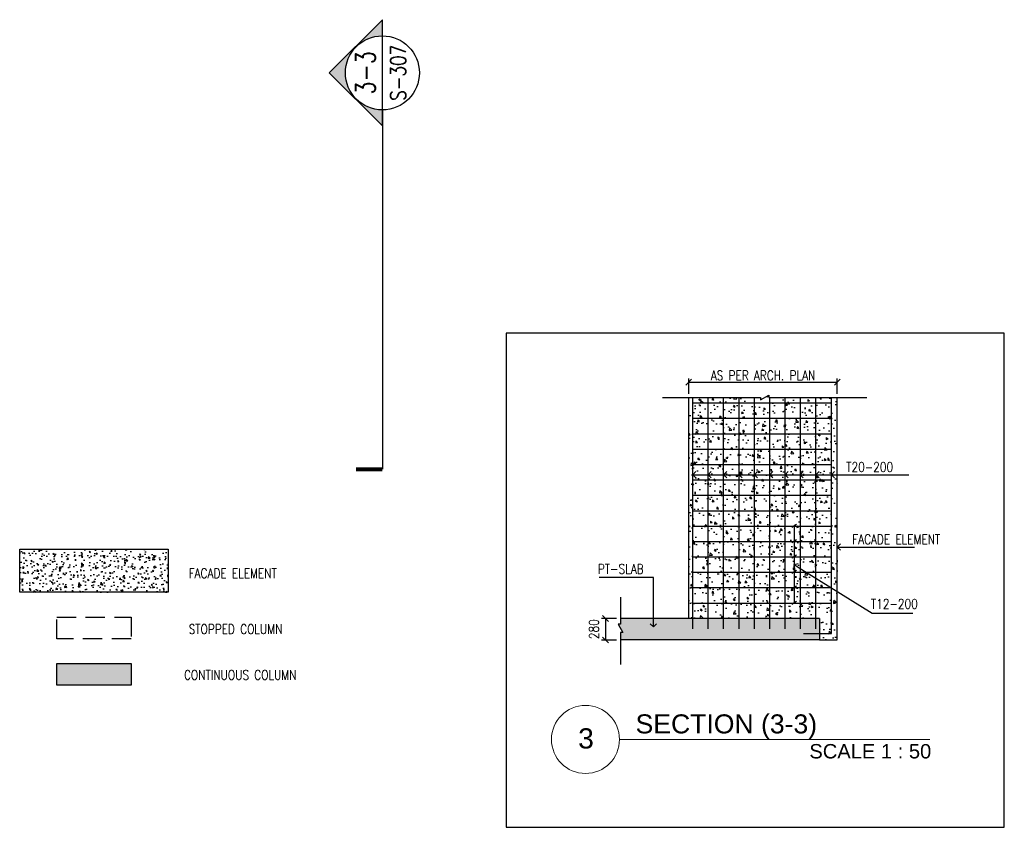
# Model space of a CAD drawing. Header units: inches. Extents: x -1387 to 177467, y -53208 to 11681.
# Tile 8 of 14: x 29854 to 42653, y -29036 to -18545. Entities that reach past the tile are written whole.
import ezdxf
from ezdxf import colors
from ezdxf.entities.mleader import LeaderData, LeaderLine
from ezdxf.enums import TextEntityAlignment as Align
from ezdxf.math import Vec2, Vec3

# ---------------------------------------------------------------- set-up
doc = ezdxf.new("R2010")
doc.units = ezdxf.units.IN
doc.header["$MEASUREMENT"] = 0
doc.linetypes.add('HIDDEN', pattern=[0.375, 0.25, -0.125])
for name, color, linetype in [('4th- Floor Columns$0$S-COL', 6, 'Continuous'), ('4th- Floor Columns$0$S-COL-PATT', 251, 'Continuous'), ('4th- Floor Framing Plan$0$S-CON-SEC', 2, 'Continuous'), ('4th- Floor Framing Plan$0$S-DT-DIMS', 7, 'Continuous'), ('4th- Floor Framing Plan$0$S-DT-LEADER', 43, 'Continuous'), ('4th- Floor Framing Plan$0$S-DT-TEXT', 91, 'Continuous'), ('4th- Floor Framing Plan$0$S-RBAR-RING', 153, 'Continuous'), ('4th- Floor Framing Plan$0$S-SLAB-EDGE', 3, 'Continuous'), ('4th- Floor Framing Plan$0$S-SLAB-PATT', 8, 'Continuous'), ('4th- Floor Framing Plan$0$S-SYMBOLES', 40, 'Continuous'), ('ST C', 30, 'HIDDEN')]:
    doc.layers.add(name, color=color, linetype=linetype)
doc.layers.add('4th- Floor Framing Plan$0$S-TEXT-SUB TITLE', color=2, linetype='Continuous', lineweight=9)
doc.layers.add('4th- Floor Framing Plan$0$S-VPORT', color=11, linetype='Continuous', plot=False)
doc.styles.add('4th- Floor Framing Plan$0$APG ROMANS 0.80', font='romans.shx', dxfattribs={"width": 0.8})
doc.styles.add('4th- Floor Framing Plan$0$Arial', font='arial.ttf', dxfattribs={"width": 0.8})
doc.styles.get("Standard").update_dxf_attribs({"font": 'arial.ttf'})
doc.dimstyles.new('4th- Floor Framing Plan$0$APG-STR-50 DT', dxfattribs={"dimscale": 500, "dimtxt": 0.25, "dimasz": 0.15, "dimexe": 0.1, "dimexo": 0.1, "dimgap": 0.05, "dimtad": 1, "dimdec": 0, "dimrnd": 5, "dimzin": 3, "dimdsep": 46, "dimtxsty": '4th- Floor Framing Plan$0$APG ROMANS 0.80', "dimblk": '4th- Floor Framing Plan$0$_Oblique', "dimcen": 0.05, "dimclrd": 256, "dimclre": 256, "dimclrt": 2, "dimadec": 0, "dimazin": 0, "dimtfac": 1, "dimtdec": 0, "dimtofl": 0, "dimtmove": 2, "dimatfit": 3, "dimfxl": 0.35, "dimfxlon": 1, "dimtolj": 1, "dimtzin": 0, "dimarcsym": 0})

# ---------------------------------------------------------------- blocks, each defined once
blk = doc.blocks.new('4th- Floor Framing Plan$0$_Oblique')
at = {"color": 4, "linetype": 'ByBlock', "lineweight": -2}
blk.add_line((-0.5, -0.5), (0.5, 0.5), dxfattribs=at)
blk = doc.blocks.new('*D83')
at = {"layer": '4th- Floor Framing Plan$0$S-DT-DIMS', "lineweight": -2, "transparency": 16777216}
for p, q in [((37612, -26323), (37418, -26323)), ((37468, -26323), (37468, -26603)), ((37612, -26603), (37418, -26603))]:
    blk.add_line(p, q, dxfattribs=at)
at = {"layer": 'DEFPOINTS', "color": 0, "transparency": 16777216}
for p in [(37662, -26323, 0), (37468, -26603), (37662, -26603, 0)]:
    blk.add_point(p, dxfattribs=at)
at = {"layer": '4th- Floor Framing Plan$0$S-DT-DIMS', "lineweight": -2, "transparency": 16777216, "xscale": 75, "yscale": 75, "zscale": 75}
for p, rotation in [((37468, -26323), 90), ((37468, -26603), 270)]:
    blk.add_blockref('4th- Floor Framing Plan$0$_Oblique', p, dxfattribs=dict(at, rotation=rotation))
at = {"layer": '4th- Floor Framing Plan$0$S-DT-DIMS', "color": 2, "transparency": 16777216, "insert": (37318, -26463), "char_height": 125, "attachment_point": 5, "rotation": 90, "style": '4th- Floor Framing Plan$0$APG ROMANS 0.80'}
blk.add_mtext('\\A1;280', dxfattribs=at)
blk = doc.blocks.new('*U80')
at = {"color": 0}
blk.add_line((0.737, 0), (7.463, 0), dxfattribs=at)
blk.add_circle((0, 0), 0.737, dxfattribs=at)
at = {"style": '4th- Floor Framing Plan$0$Arial'}
blk.add_attdef('C', (1.085, 0.13), '', height=0.412, dxfattribs=at)
blk.add_attdef('A', text='', height=0.438, dxfattribs=at).set_placement((0.011, 0.022), align=Align.MIDDLE_CENTER)
blk.add_attdef('D', text='', height=0.312, dxfattribs=at).set_placement((7.491, -0.1), align=Align.TOP_RIGHT)
blk = doc.blocks.new('4th- Floor Framing Plan$0$_Open90')
at = {"color": 0, "linetype": 'ByBlock', "lineweight": -2}
for p, q in [((0, 0), (-1, 0)), ((-0.5, 0.5), (0, 0)), ((0, 0), (-0.5, -0.5))]:
    blk.add_line(p, q, dxfattribs=at)
blk = doc.blocks.new('*D84')
at = {"layer": '4th- Floor Framing Plan$0$S-DT-DIMS', "lineweight": -2, "transparency": 16777216}
for p, q in [((38551, -23404), (38551, -23204)), ((38551, -23254), (40481, -23254)), ((40481, -23404), (40481, -23204))]:
    blk.add_line(p, q, dxfattribs=at)
at = {"layer": 'DEFPOINTS', "color": 0, "transparency": 16777216}
for p in [(40481, -23254), (38551, -23454, 0), (40481, -23454, 0)]:
    blk.add_point(p, dxfattribs=at)
at = {"layer": '4th- Floor Framing Plan$0$S-DT-DIMS', "lineweight": -2, "transparency": 16777216, "xscale": 75, "yscale": 75, "zscale": 75, "rotation": 180}
blk.add_blockref('4th- Floor Framing Plan$0$_Oblique', (38551, -23254), dxfattribs=at)
at = {"layer": '4th- Floor Framing Plan$0$S-DT-DIMS', "lineweight": -2, "transparency": 16777216, "xscale": 75, "yscale": 75, "zscale": 75}
blk.add_blockref('4th- Floor Framing Plan$0$_Oblique', (40481, -23254), dxfattribs=at)
at = {"layer": '4th- Floor Framing Plan$0$S-DT-DIMS', "color": 2, "transparency": 16777216, "insert": (39516, -23166), "char_height": 125, "attachment_point": 5, "style": '4th- Floor Framing Plan$0$APG ROMANS 0.80'}
blk.add_mtext('\\A1;AS PER ARCH. PLAN', dxfattribs=at)
blk = doc.blocks.new('*U86')
blk.add_hatch(color=252).paths.add_polyline_path([(-0.481, 0.69), (-1.17, 0), (-0.961, 0, -1), (0, 0), (0.209, 0)])
for p, q in [((-1.17, 0), (-0.481, 0.69)), ((-0.481, 0.69), (0.209, 0)), ((-0.961, 0), (-5.631, 0)), ((-1.17, 0), (-0.961, 0)), ((-0.961, 0), (0, 0)), ((0, 0), (0.209, 0))]:
    blk.add_line(p, q)
at = {"const_width": 0.05}
blk.add_lwpolyline([(-5.631, 0), (-5.631, 0.341)], dxfattribs=at)
blk.add_circle((-0.481, 0), 0.481)
at = {"color": 0, "style": '4th- Floor Framing Plan$0$APG ROMANS 0.80', "width": 0.8}
for tag, p in [('01', (-0.481, 0.22)), ('02', (-0.481, -0.205))]:
    blk.add_attdef(tag, text='', height=0.25, dxfattribs=at).set_placement(p, align=Align.MIDDLE_CENTER)

msp = doc.modelspace()

# ---------------------------------------------------------------- hatches: boundary and pattern name
at = {"layer": '4th- Floor Columns$0$S-COL-PATT'}
msp.add_hatch(color=256, dxfattribs=at).paths.add_polyline_path([(31301.2, -26909.7), (30336.2, -26909.7), (30336.2, -27189.7), (31301.2, -27189.7)])
at = {"layer": '4th- Floor Framing Plan$0$S-SLAB-PATT'}
h = msp.add_hatch(dxfattribs=at)
h.set_pattern_fill('AR-CONC', color=256, scale=1.5, angle=-90)
h.set_pattern_definition([(320, (-49787.95, 2957.63), (-23.90863, -273.277), [28.575, -314.325]), (265, (-49787.95, 2957.63), (286.5853, 52.8651), [22.86, -251.4609]), (10.45144, (-49789.94, 2934.86), (262.6766, -220.4119), [24.285, -267.1354]), (316.1842, (-49711.75, 2957.63), (-63.0635, -406.6186), [42.8625, -471.4875]), (6.63556, (-49717, 2923.74), (371.1392, -356.1062), [36.4275, -400.7034]), (261.18415, (-49711.75, 2957.63), (371.1392, -356.1062), [34.29, -377.1896]), (291, (-49730.8, 2919.53), (-153.3978, -227.4216), [28.575, -314.325]), (236, (-49730.8, 2919.53), (276.28195, -92.70304), [22.86, -251.46]), (341.45144, (-49743.58, 2900.58), (122.88415, -320.1246), [24.285, -267.1349]), (307.5, (-49787.95, 2957.63), (126.83256, -4.6329), [0, -248.412, 0, -255.27, 0, -252.4125]), (277.5, (-49787.95, 2957.63), (150.27086, -100.2295), [0, -145.542, 0, -242.697, 0, -96.2025]), (237.5, (-49787.95, 3042.59), (-8.59312, -203.38589), [0, -95.25, 0, -297.18, 0, -394.335]), (227.5, (-49787.95, 3080.7), (38.13974, -222.19377), [0, -123.825, 0, -197.358, 0, -280.035])])
h.paths.add_polyline_path([(40481.5, -23453.6), (39592.3, -23453.6), (39592.3, -23420.5), (39483.5, -23481.6), (39483.5, -23453.6), (38551.5, -23453.6), (38551.5, -26322.9), (40251.5, -26322.9), (40251.5, -26602.9), (40481.5, -26602.9)])
h = msp.add_hatch(dxfattribs=at)
h.set_pattern_fill('AR-CONC', color=256, angle=-90)
h.set_pattern_definition([(320, (30981.19, 6099.49), (-15.9391, -182.1847), [19.05, -209.55]), (265, (30981.19, 6099.5), (191.0568, 35.2434), [15.24, -167.6406]), (10.45144, (30979.86, 6084.3), (175.1178, -146.9412), [16.19, -178.0902]), (316.1842, (31031.99, 6099.5), (-42.0423, -271.079), [28.575, -314.325]), (6.6356, (31028.48, 6076.9), (247.4261, -237.4041), [24.285, -267.1356]), (261.1842, (31031.99, 6099.5), (247.4261, -237.4041), [22.86, -251.4597]), (291, (31019.29, 6074.09), (-102.2652, -151.6144), [19.05, -209.55]), (236, (31019.29, 6074.1), (184.188, -61.802), [15.24, -167.64]), (341.45144, (31010.76, 6061.46), (81.9228, -213.4164), [16.19, -178.0899]), (307.5, (30981.185, 6099.49), (84.55504, -3.0886), [0, -165.608, 0, -170.18, 0, -168.275]), (277.5, (30981.185, 6099.49), (100.18057, -66.81966), [0, -97.028, 0, -161.798, 0, -64.135]), (237.5, (30981.185, 6156.13), (-5.72874, -135.5906), [0, -63.5, 0, -198.12, 0, -262.89]), (227.5, (30981.19, 6181.53), (25.4265, -148.1292), [0, -82.55, 0, -131.572, 0, -186.69])])
h.paths.add_polyline_path([(31783.7, -25423), (31783.7, -25983), (29853.7, -25983), (29853.7, -25423)])
h = msp.add_hatch(color=252, dxfattribs=at)
h.dxf.hatch_style = 1
h.paths.add_polyline_path([(40251.5, -26322.9), (37661.8, -26322.9), (37661.8, -26395.8), (37633.8, -26395.8), (37694.9, -26504.5), (37661.8, -26504.5), (37661.8, -26602.9), (40251.5, -26602.9)])

# ---------------------------------------------------------------- linework, layer by layer
at = {"layer": '4th- Floor Columns$0$S-COL', "ltscale": 1000}
msp.add_lwpolyline([(31301.2, -26909.7), (31301.2, -27189.7), (30336.2, -27189.7), (30336.2, -26909.7)], close=True, dxfattribs=at)
at = {"layer": '4th- Floor Framing Plan$0$S-CON-SEC'}
for p, q in [((38551.5, -26322.9, 0), (38551.5, -23453.6, 0)), ((40481.5, -26602.9, 0), (40481.5, -23453.6, 0)), ((40251.5, -26322.9, 0), (37661.8, -26322.9, 0)), ((40251.5, -26322.9, 0), (40251.5, -26602.9, 0)), ((40251.5, -26602.9, 0), (37661.8, -26602.9, 0)), ((40251.5, -26602.9, 0), (40481.5, -26602.9, 0))]:
    msp.add_line(p, q, dxfattribs=at)
at = {"layer": '4th- Floor Framing Plan$0$S-CON-SEC', "ltscale": 0.25}
for points in [[(38211.2, -23453.6), (39483.5, -23453.6), (39483.5, -23481.6), (39592.3, -23420.5), (39592.3, -23453.6), (40867.3, -23453.6)], [(37661.8, -26048.6), (37661.8, -26395.8), (37633.8, -26395.8), (37694.9, -26504.5), (37661.8, -26504.5), (37661.8, -26919.7)]]:
    msp.add_lwpolyline(points, dxfattribs=at)
at = {"layer": '4th- Floor Framing Plan$0$S-DT-LEADER'}
for p, q in [((39952.3, -25101.8), (39890.3, -25140.9)), ((39918.8, -25122.9, 0), (39918.8, -26122.9)), ((39952.3, -25301.8), (39890.3, -25340.9)), ((39952.3, -25501.8), (39890.3, -25540.9)), ((39952.3, -25701.8), (39890.3, -25740.9)), ((39952.3, -25901.8), (39890.3, -25940.9)), ((39952.3, -26101.8, 0), (39890.3, -26140.9, 0))]:
    msp.add_line(p, q, dxfattribs=at)
at = {"layer": '4th- Floor Framing Plan$0$S-RBAR-RING'}
for p, q in [((38604.1, -26456.7, 0), (38604.1, -23453.6, 0)), ((38604.1, -23522.9, 0), (40404.1, -23522.9, 0)), ((38804.1, -26456.7, 0), (38804.1, -23453.6, 0)), ((39004.1, -26456.7, 0), (39004.1, -23453.6, 0)), ((39204.1, -26456.7, 0), (39204.1, -23453.6, 0)), ((39404.1, -26456.7, 0), (39404.1, -23453.6, 0)), ((39604.1, -26456.7, 0), (39604.1, -23453.6, 0)), ((39804.1, -26456.7, 0), (39804.1, -23453.6, 0)), ((40004.1, -26456.7, 0), (40004.1, -23453.6, 0)), ((40204.1, -26456.7, 0), (40204.1, -23453.6, 0)), ((40404.1, -26520.4, 0), (40404.1, -23453.6, 0)), ((38604.1, -23722.9, 0), (40404.1, -23722.9, 0)), ((38604.1, -23922.9, 0), (40404.1, -23922.9, 0)), ((38604.1, -24122.9, 0), (40404.1, -24122.9, 0)), ((38604.1, -24322.9, 0), (40404.1, -24322.9, 0)), ((38604.1, -24522.9, 0), (40404.1, -24522.9, 0)), ((38604.1, -24722.9, 0), (40404.1, -24722.9, 0)), ((38604.1, -24922.9, 0), (40404.1, -24922.9, 0)), ((38604.1, -25122.9, 0), (40404.1, -25122.9, 0)), ((38604.1, -25322.9, 0), (40404.1, -25322.9, 0)), ((38604.1, -25522.9, 0), (40404.1, -25522.9, 0)), ((38604.1, -25722.9, 0), (40404.1, -25722.9, 0)), ((38604.1, -25922.9, 0), (40404.1, -25922.9, 0)), ((38604.1, -26122.9, 0), (40404.1, -26122.9, 0)), ((40041.5, -26520.4, 0), (40404.1, -26520.4, 0))]:
    msp.add_line(p, q, dxfattribs=at)
at = {"layer": '4th- Floor Framing Plan$0$S-SLAB-EDGE'}
msp.add_lwpolyline([(31783.7, -25423), (31783.7, -25983), (29853.7, -25983), (29853.7, -25423)], close=True, dxfattribs=at)
at = {"layer": '4th- Floor Framing Plan$0$S-VPORT', "ltscale": 0.01}
msp.add_lwpolyline([(42652.6, -22617.1), (36176.7, -22617.1), (36176.7, -29036), (42652.6, -29036)], close=True, dxfattribs=at)
at = {"layer": 'ST C', "ltscale": 1000}
msp.add_lwpolyline([(31301.2, -26307.5), (31301.2, -26587.5), (30336.2, -26587.5), (30336.2, -26307.5)], close=True, dxfattribs=at)

# ---------------------------------------------------------------- block references
at = {"layer": '4th- Floor Framing Plan$0$S-SYMBOLES', "color": 4}
ref = msp.add_blockref('*U86', (34568.4, -18754.3, 0), dxfattribs=dict(at, xscale=1000, yscale=1000, zscale=1000, rotation=90))
ref.add_attrib('02', 'S-307', dxfattribs={"layer": '0', "color": 0, "height": 200, "rotation": 90, "style": '4th- Floor Framing Plan$0$APG ROMANS 0.80', "width": 0.8}).set_placement((34773.3, -19234.8, 0), align=Align.MIDDLE_CENTER)
ref.add_attrib('01', '3-3', dxfattribs={"layer": '0', "color": 0, "height": 250, "rotation": 90, "style": '4th- Floor Framing Plan$0$APG ROMANS 0.80', "width": 0.8}).set_placement((34348.5, -19234.8, 0), align=Align.MIDDLE_CENTER)
at = {"layer": '4th- Floor Framing Plan$0$S-TEXT-SUB TITLE', "color": 4, "xscale": 600, "yscale": 600, "zscale": 600}
msp.add_blockref('*U80', (37208.4, -27894.5), dxfattribs=at).add_auto_attribs({'D': 'SCALE 1 : 50', 'A': '3', 'C': 'SECTION (3-3)'})

# ---------------------------------------------------------------- texts
at = {"layer": '4th- Floor Framing Plan$0$S-DT-TEXT', "style": '4th- Floor Framing Plan$0$APG ROMANS 0.80', "width": 0.8}
for s, p in [('T20-200', (40598.2, -24417.9)), ('FACADE ELEMENT', (40675.5, -25357.9)), ('FACADE ELEMENT ', (32050.8, -25798.6, 0)), ('PT-SLAB', (37368.3, -25742.2, 0)), ('T12-200', (40918.4, -26196)), ('STOPPED COLUMN', (32050.8, -26524.4, 0)), ('CONTINUOUS COLUMN', (31990.1, -27119.4, 0))]:
    msp.add_text(s, height=125, dxfattribs=at).set_placement(p)

# ---------------------------------------------------------------- dimensions: what is measured, and where the dimension line sits
at = {"layer": '4th- Floor Framing Plan$0$S-DT-DIMS'}
dim = msp.add_linear_dim(base=(40481.5, -23253.6), p1=(38551.5, -23453.6, 0), p2=(40481.5, -23453.6, 0), text='AS PER ARCH. PLAN', dimstyle='4th- Floor Framing Plan$0$APG-STR-50 DT', dxfattribs=at)
dim.commit()
dim.dimension.update_dxf_attribs({"geometry": '*D84', "text_midpoint": (39516.5, -23166.1)})
dim = msp.add_linear_dim(base=(37467.6, -26602.9), p1=(37661.8, -26322.9, 0), p2=(37661.8, -26602.9, 0), angle=90, dimstyle='4th- Floor Framing Plan$0$APG-STR-50 DT', dxfattribs=at)
dim.commit()
dim.dimension.update_dxf_attribs({"geometry": '*D83', "text_midpoint": (37317.6, -26462.9)})

# ---------------------------------------------------------------- leaders
at = {"layer": '4th- Floor Framing Plan$0$S-DT-LEADER'}
ml = msp.add_multileader_mtext('Standard', dxfattribs=at)
ml.set_content('')
ml.set_leader_properties(color=256)
ml.set_arrow_properties(name='4th- Floor Framing Plan$0$_Open90')
ml.build(insert=Vec2(0, 0))
ml.multileader.update_dxf_attribs({"has_dogleg": 0, "dogleg_length": 0.36, "arrow_head_size": 80, "scale": 500})
ctx = ml.context
ctx.base_point, ctx.scale, ctx.char_height, ctx.arrow_head_size, ctx.landing_gap_size, ctx.plane_origin = Vec3(39609.6, -24455.6, 0), 500, 90, 80, 45, Vec3(39271, -23549.7, 0)
notes = []
notes.append((ctx, [(0, (1, 1, 0), (39429.6, -24455.6, 0), (1, 0), 180, [(0, [(38604.1, -24455.6, 0), (39367.7, -24455.6, 0)], 0, [])])]))
ctx.mtext, ml.multileader.dxf.content_type = None, 0
ml = msp.add_multileader_mtext('Standard', dxfattribs=at)
ml.set_content('')
ml.set_leader_properties(color=256)
ml.set_arrow_properties(name='4th- Floor Framing Plan$0$_Open90')
ml.build(insert=Vec2(0, 0))
ml.multileader.update_dxf_attribs({"has_dogleg": 0, "dogleg_length": 0.36, "arrow_head_size": 80, "scale": 500})
ctx = ml.context
ctx.base_point, ctx.scale, ctx.char_height, ctx.arrow_head_size, ctx.landing_gap_size, ctx.plane_origin = Vec3(39809.6, -24455.6, 0), 500, 90, 80, 45, Vec3(39471, -23549.7, 0)
notes.append((ctx, [(0, (1, 1, 0), (39629.6, -24455.6, 0), (1, 0), 180, [(0, [(38804.1, -24455.6, 0), (39567.7, -24455.6, 0)], 0, [])])]))
ctx.mtext, ml.multileader.dxf.content_type = None, 0
ml = msp.add_multileader_mtext('Standard', dxfattribs=at)
ml.set_content('')
ml.set_leader_properties(color=256)
ml.set_arrow_properties(name='4th- Floor Framing Plan$0$_Open90')
ml.build(insert=Vec2(0, 0))
ml.multileader.update_dxf_attribs({"has_dogleg": 0, "dogleg_length": 0.36, "arrow_head_size": 80, "scale": 500})
ctx = ml.context
ctx.base_point, ctx.scale, ctx.char_height, ctx.arrow_head_size, ctx.landing_gap_size, ctx.plane_origin = Vec3(40009.6, -24455.6, 0), 500, 90, 80, 45, Vec3(39671, -23549.7, 0)
notes.append((ctx, [(0, (1, 1, 0), (39829.6, -24455.6, 0), (1, 0), 180, [(0, [(39004.1, -24455.6, 0), (39767.7, -24455.6, 0)], 0, [])])]))
ctx.mtext, ml.multileader.dxf.content_type = None, 0
ml = msp.add_multileader_mtext('Standard', dxfattribs=at)
ml.set_content('')
ml.set_leader_properties(color=256)
ml.set_arrow_properties(name='4th- Floor Framing Plan$0$_Open90')
ml.build(insert=Vec2(0, 0))
ml.multileader.update_dxf_attribs({"has_dogleg": 0, "dogleg_length": 0.36, "arrow_head_size": 80, "scale": 500})
ctx = ml.context
ctx.base_point, ctx.scale, ctx.char_height, ctx.arrow_head_size, ctx.landing_gap_size, ctx.plane_origin = Vec3(40209.6, -24455.6, 0), 500, 90, 80, 45, Vec3(39871, -23549.7, 0)
notes.append((ctx, [(0, (1, 1, 0), (40029.6, -24455.6, 0), (1, 0), 180, [(0, [(39204.1, -24455.6, 0), (39967.7, -24455.6, 0)], 0, [])])]))
ctx.mtext, ml.multileader.dxf.content_type = None, 0
ml = msp.add_multileader_mtext('Standard', dxfattribs=at)
ml.set_content('')
ml.set_leader_properties(color=256)
ml.set_arrow_properties(name='4th- Floor Framing Plan$0$_Open90')
ml.build(insert=Vec2(0, 0))
ml.multileader.update_dxf_attribs({"has_dogleg": 0, "dogleg_length": 0.36, "arrow_head_size": 80, "scale": 500})
ctx = ml.context
ctx.base_point, ctx.scale, ctx.char_height, ctx.arrow_head_size, ctx.landing_gap_size, ctx.plane_origin = Vec3(40409.6, -24455.6, 0), 500, 90, 80, 45, Vec3(40071, -23549.7, 0)
notes.append((ctx, [(0, (1, 1, 0), (40229.6, -24455.6, 0), (1, 0), 180, [(0, [(39404.1, -24455.6, 0), (40167.7, -24455.6, 0)], 0, [])])]))
ctx.mtext, ml.multileader.dxf.content_type = None, 0
ml = msp.add_multileader_mtext('Standard', dxfattribs=at)
ml.set_content('')
ml.set_leader_properties(color=256)
ml.set_arrow_properties(name='4th- Floor Framing Plan$0$_Open90')
ml.build(insert=Vec2(0, 0))
ml.multileader.update_dxf_attribs({"has_dogleg": 0, "dogleg_length": 0.36, "arrow_head_size": 80, "scale": 500})
ctx = ml.context
ctx.base_point, ctx.scale, ctx.char_height, ctx.arrow_head_size, ctx.landing_gap_size, ctx.plane_origin = Vec3(40609.6, -24455.6, 0), 500, 90, 80, 45, Vec3(40271, -23549.7, 0)
notes.append((ctx, [(0, (1, 1, 0), (40429.6, -24455.6, 0), (1, 0), 180, [(0, [(39604.1, -24455.6, 0), (40367.7, -24455.6, 0)], 0, [])])]))
ctx.mtext, ml.multileader.dxf.content_type = None, 0
ml = msp.add_multileader_mtext('Standard', dxfattribs=at)
ml.set_content('')
ml.set_leader_properties(color=256)
ml.set_arrow_properties(name='4th- Floor Framing Plan$0$_Open90')
ml.build(insert=Vec2(0, 0))
ml.multileader.update_dxf_attribs({"has_dogleg": 0, "dogleg_length": 0.36, "arrow_head_size": 80, "scale": 500})
ctx = ml.context
ctx.base_point, ctx.scale, ctx.char_height, ctx.arrow_head_size, ctx.landing_gap_size, ctx.plane_origin = Vec3(40809.6, -24455.6, 0), 500, 90, 80, 45, Vec3(40471, -23549.7, 0)
notes.append((ctx, [(0, (1, 1, 0), (40629.6, -24455.6, 0), (1, 0), 180, [(0, [(39804.1, -24455.6, 0), (40567.7, -24455.6, 0)], 0, [])])]))
ctx.mtext, ml.multileader.dxf.content_type = None, 0
ml = msp.add_multileader_mtext('Standard', dxfattribs=at)
ml.set_content('')
ml.set_leader_properties(color=256)
ml.set_arrow_properties(name='4th- Floor Framing Plan$0$_Open90')
ml.build(insert=Vec2(0, 0))
ml.multileader.update_dxf_attribs({"has_dogleg": 0, "dogleg_length": 0.36, "arrow_head_size": 80, "scale": 500})
ctx = ml.context
ctx.base_point, ctx.scale, ctx.char_height, ctx.arrow_head_size, ctx.landing_gap_size, ctx.plane_origin = Vec3(41104.9, -24455.6), 500, 90, 80, 45, Vec3(40666.1, -23549.7)
notes.append((ctx, [(0, (1, 1, 0), (40924.9, -24455.6), (1, 0), 180, [(0, [(39999.2, -24455.6), (40762.8, -24455.6)], 0, [])])]))
ctx.mtext, ml.multileader.dxf.content_type = None, 0
ml = msp.add_multileader_mtext('Standard', dxfattribs=at)
ml.set_content('')
ml.set_leader_properties(color=256)
ml.set_arrow_properties(name='4th- Floor Framing Plan$0$_Open90')
ml.build(insert=Vec2(0, 0))
ml.multileader.update_dxf_attribs({"has_dogleg": 0, "dogleg_length": 0.36, "arrow_head_size": 80, "scale": 500})
ctx = ml.context
ctx.base_point, ctx.scale, ctx.char_height, ctx.arrow_head_size, ctx.landing_gap_size, ctx.plane_origin = Vec3(41209.6, -24455.6, 0), 500, 90, 80, 45, Vec3(40871, -23549.7, 0)
notes.append((ctx, [(0, (1, 1, 0), (41029.6, -24455.6, 0), (1, 0), 180, [(0, [(40204.1, -24455.6, 0), (40967.7, -24455.6, 0)], 0, [])])]))
ctx.mtext, ml.multileader.dxf.content_type = None, 0
ml = msp.add_multileader_mtext('Standard', dxfattribs=at)
ml.set_content('')
ml.set_leader_properties(color=256)
ml.set_arrow_properties(name='4th- Floor Framing Plan$0$_Open90')
ml.build(insert=Vec2(0, 0))
ml.multileader.update_dxf_attribs({"has_dogleg": 0, "dogleg_length": 0.36, "arrow_head_size": 80, "scale": 500})
ctx = ml.context
ctx.base_point, ctx.scale, ctx.char_height, ctx.arrow_head_size, ctx.landing_gap_size, ctx.plane_origin = Vec3(41409.6, -24455.6, 0), 500, 90, 80, 45, Vec3(41071, -23549.7, 0)
notes.append((ctx, [(0, (1, 1, 0), (41229.6, -24455.6, 0), (1, 0), 180, [(0, [(40404.1, -24455.6, 0), (41167.7, -24455.6, 0)], 0, [])])]))
ctx.mtext, ml.multileader.dxf.content_type = None, 0
ml = msp.add_multileader_mtext('Standard', dxfattribs=at)
ml.set_content('')
ml.set_leader_properties(color=256)
ml.set_arrow_properties(name='4th- Floor Framing Plan$0$_Open90')
ml.build(insert=Vec2(0, 0))
ml.multileader.update_dxf_attribs({"has_dogleg": 0, "dogleg_length": 0.36, "arrow_head_size": 80, "scale": 500})
ctx = ml.context
ctx.base_point, ctx.scale, ctx.char_height, ctx.arrow_head_size, ctx.landing_gap_size, ctx.plane_origin = Vec3(41486.9, -25395.6, 0), 500, 90, 80, 45, Vec3(41148.3, -24489.7, 0)
notes.append((ctx, [(0, (1, 1, 0), (41306.9, -25395.6, 0), (1, 0), 180, [(0, [(40481.5, -25395.6, 0), (41245, -25395.6, 0)], 0, [])])]))
ctx.mtext, ml.multileader.dxf.content_type = None, 0
ml = msp.add_multileader_mtext('Standard', dxfattribs=at)
ml.set_content('')
ml.set_leader_properties(color=256)
ml.set_arrow_properties(name='4th- Floor Framing Plan$0$_Open90')
ml.build(insert=Vec2(0, 0))
ml.multileader.update_dxf_attribs({"has_dogleg": 0, "dogleg_length": 0.36, "arrow_head_size": 80, "scale": 500})
ctx = ml.context
ctx.base_point, ctx.scale, ctx.char_height, ctx.arrow_head_size, ctx.landing_gap_size, ctx.plane_origin = Vec3(41461.4, -26255.4), 500, 90, 80, 45, Vec3(41308.4, -24881.9)
notes.append((ctx, [(0, (1, 1, 0), (41281.4, -26255.4), (1, 0), 180, [(0, [(39918.8, -25622.9), (40935.8, -26255.4)], 0, [])])]))
ctx.mtext, ml.multileader.dxf.content_type = None, 0
ml = msp.add_multileader_mtext('Standard', dxfattribs=at)
ml.set_content('')
ml.set_leader_properties(color=256)
ml.set_arrow_properties(name='4th- Floor Framing Plan$0$_Open90')
ml.build(insert=Vec2(0, 0))
ml.multileader.update_dxf_attribs({"has_dogleg": 0, "dogleg_length": 0.36, "arrow_head_size": 80, "scale": 500})
ctx = ml.context
ctx.base_point, ctx.scale, ctx.char_height, ctx.arrow_head_size, ctx.landing_gap_size, ctx.plane_origin = Vec3(37386.8, -25792.3, 0), 500, 90, 80, 45, Vec3(38090.8, -26698.2, 0)
ctx.text_align_type = 2
notes.append((ctx, [(0, (1, 1, 0), (37566.8, -25792.3, 0), (-1, 0), 180, [(0, [(38090.8, -26431.6, 0), (38090.8, -25792.3, 0)], 0, [])])]))
ctx.mtext, ml.multileader.dxf.content_type = None, 0
for ctx, leaders in notes:
    for number, flags, end, landing, length, lines in leaders:
        leader = LeaderData()
        leader.index, (leader.has_last_leader_line, leader.has_dogleg_vector, leader.attachment_direction) = number, flags
        leader.last_leader_point, leader.dogleg_vector, leader.dogleg_length = Vec3(end), Vec3(landing), length
        for number, points, colour, breaks in lines:
            line = LeaderLine()
            line.index, line.vertices, line.color, line.breaks = number, Vec3.list(points), colors.encode_raw_color(colour), breaks
            leader.lines.append(line)
        ctx.leaders.append(leader)

doc.saveas('drawing.dxf')
